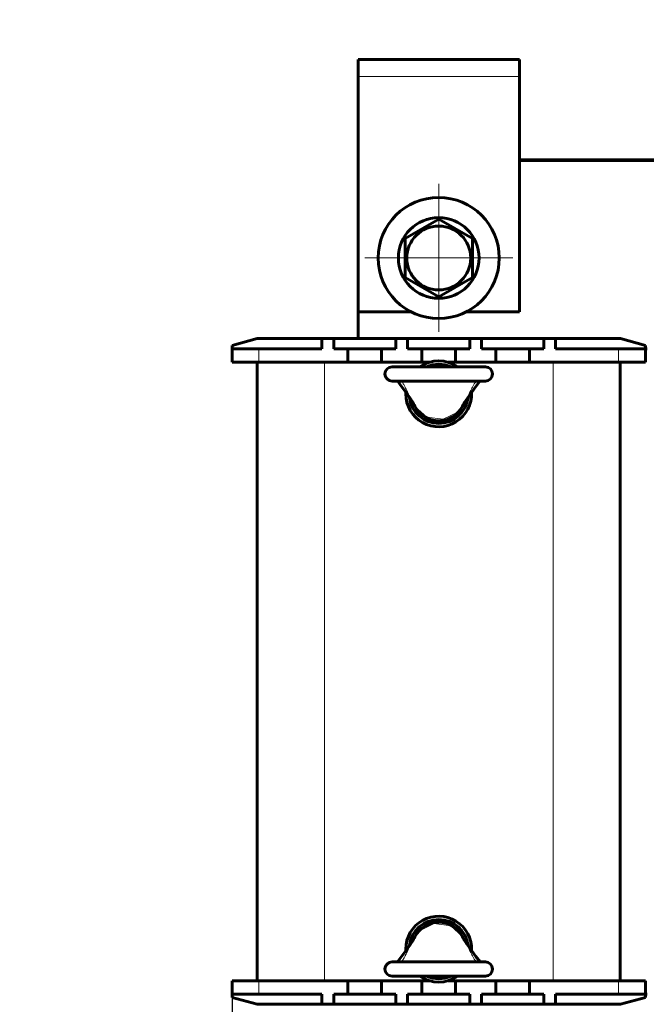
# Model space of a CAD drawing. Header units: millimetres. Extents: x 0 to 420, y 0 to 594.
# Tile 2 of 6: x 0 to 93, y 168 to 314. Entities that reach past the tile are written whole.
import ezdxf

# ---------------------------------------------------------------- set-up
doc = ezdxf.new("R2010")
doc.units = ezdxf.units.MM
for name, pattern in [('K5LT_AXLED', [19.5, 15, -1.5, 1.5, -1.5]), ('K5LT_BASIC', [0]), ('K5LT_THIN', [0])]:
    doc.linetypes.add(name, pattern=pattern)
doc.layers.add('Системный слой', color=7, linetype='Continuous')
doc.styles.add('KDIMTEXTSTYLE', font='GOST_AU.SHX', dxfattribs={"width": 0.96, "oblique": 15, "height": 5})
doc.dimstyles.new('KDIMSTYLE (1.00)', dxfattribs={"dimtxt": 5, "dimasz": 1, "dimexe": 2, "dimexo": 0, "dimgap": 1, "dimtad": 1, "dimtxsty": 'KDIMTEXTSTYLE', "dimsah": 1, "dimcen": 0, "dimdle": 1, "dimadec": 0, "dimazin": 0, "dimtfac": 0.667, "dimtmove": 0, "dimatfit": 3, "dimfxl": 1, "dimtvp": 1, "dimtolj": 1, "dimtzin": 0, "dimarcsym": 0})

# ---------------------------------------------------------------- blocks, each defined once
blk = doc.blocks.new('U4')
at = {"layer": 'Системный слой', "color": 150, "linetype": 'K5LT_BASIC', "lineweight": 60, "true_color": 0x0080ff}
for p, q in [((48.83, 171.17), (53.83, 171.17)), ((59.83, 171.17), (60.95, 171.17)), ((63.72, 171.17), (64.83, 171.17)), ((70.83, 171.17), (75.83, 171.17))]:
    blk.add_line(p, q, dxfattribs=at)
blk = doc.blocks.new('U5')
at = {"layer": 'Системный слой', "color": 150, "linetype": 'K5LT_BASIC', "lineweight": 60, "true_color": 0x0080ff}
for p, q in [((48.83, 263.17), (53.83, 263.17)), ((59.83, 263.17), (60.95, 263.17)), ((63.72, 263.17), (64.83, 263.17)), ((70.83, 263.17), (75.83, 263.17))]:
    blk.add_line(p, q, dxfattribs=at)
blk = doc.blocks.new('U8')
at = {"layer": 'Системный слой', "color": 150, "linetype": 'K5LT_BASIC', "lineweight": 60, "true_color": 0x0080ff}
for p, q in [((50.33, 270.67), (58.21, 270.67)), ((66.46, 270.67), (74.33, 270.67))]:
    blk.add_line(p, q, dxfattribs=at)
blk = doc.blocks.new('U9')
at = {"layer": 'Системный слой', "color": 150, "linetype": 'K5LT_BASIC', "lineweight": 60, "true_color": 0x0080ff}
for p, q in [((56.18, 260.37), (56.8, 259.55)), ((56.8, 259.55), (57.42, 258.7)), ((57.42, 258.7), (58.06, 257.8))]:
    blk.add_line(p, q, dxfattribs=at)
blk = doc.blocks.new('U10')
at = {"layer": 'Системный слой', "color": 150, "linetype": 'K5LT_BASIC', "lineweight": 60, "true_color": 0x0080ff}
for p, q in [((67.86, 259.55), (67.24, 258.7)), ((68.49, 260.37), (67.86, 259.55)), ((67.24, 258.7), (66.61, 257.8))]:
    blk.add_line(p, q, dxfattribs=at)
blk = doc.blocks.new('U11')
at = {"layer": 'Системный слой', "color": 150, "linetype": 'K5LT_BASIC', "lineweight": 60, "true_color": 0x0080ff}
for p, q in [((67.24, 175.64), (66.61, 176.53)), ((67.86, 174.78), (67.24, 175.64)), ((68.49, 173.97), (67.86, 174.78))]:
    blk.add_line(p, q, dxfattribs=at)
blk = doc.blocks.new('U12')
at = {"layer": 'Системный слой', "color": 150, "linetype": 'K5LT_BASIC', "lineweight": 60, "true_color": 0x0080ff}
for p, q in [((57.42, 175.63), (58.06, 176.53)), ((56.18, 173.97), (56.8, 174.78)), ((56.8, 174.78), (57.42, 175.63))]:
    blk.add_line(p, q, dxfattribs=at)
blk = doc.blocks.new('U17')
at = {"layer": 'Системный слой', "color": 150, "linetype": 'K5LT_BASIC', "lineweight": 60, "true_color": 0x0080ff}
for p, q in [((93.08, 265.17), (93.33, 265.17)), ((154.83, 265.17), (155.08, 265.17))]:
    blk.add_line(p, q, dxfattribs=at)
blk = doc.blocks.new('U28')
at = {"layer": 'Системный слой', "color": 150, "linetype": 'K5LT_BASIC', "lineweight": 60, "true_color": 0x0080ff}
for p, q in [((93.33, 169.17), (93.08, 169.17)), ((155.08, 169.17), (154.83, 169.17))]:
    blk.add_line(p, q, dxfattribs=at)
blk = doc.blocks.new('U29')
at = {"layer": 'Системный слой', "color": 150, "linetype": 'K5LT_BASIC', "lineweight": 60, "true_color": 0x0080ff}
for start, end in [(54.7187, 125.2813), (180, 2.4479), (177.5521, 180)]:
    blk.add_arc((62.33, 258.47), 4.9, start, end, dxfattribs=at)
blk = doc.blocks.new('U30')
at = {"layer": 'Системный слой', "color": 150, "linetype": 'K5LT_BASIC', "lineweight": 60, "true_color": 0x0080ff}
for start, end in [(357.5521, 180), (180, 182.4479), (234.7187, 305.2813)]:
    blk.add_arc((62.33, 175.87), 4.9, start, end, dxfattribs=at)
blk = doc.blocks.new('U31')
at = {"layer": 'Системный слой', "color": 150, "linetype": 'K5LT_BASIC', "lineweight": 60, "true_color": 0x0080ff}
for start, end in [(7.0448, 172.9551), (245.38, 294.62)]:
    blk.add_arc((62.33, 175.87), 4.4, start, end, dxfattribs=at)
blk = doc.blocks.new('U32')
at = {"layer": 'Системный слой', "color": 150, "linetype": 'K5LT_BASIC', "lineweight": 60, "true_color": 0x0080ff}
for start, end in [(65.38, 114.62), (187.0448, 352.9551)]:
    blk.add_arc((62.33, 258.47), 4.4, start, end, dxfattribs=at)
blk = doc.blocks.new('U35')
at = {"layer": 'Системный слой', "color": 7, "linetype": 'K5LT_THIN', "lineweight": 18}
for p, q in [((60.55, 255.01), (58.82, 256.55)), ((65.84, 256.55), (65.27, 255.8)), ((63.01, 254.67), (60.55, 255.01)), ((65.27, 255.8), (63.01, 254.67))]:
    blk.add_line(p, q, dxfattribs=at)
for centre, start, end in [((61.45, 258.01), 207.521, 209.0666), ((63.22, 258.01), 330.9338, 332.4786)]:
    blk.add_arc(centre, 3, start, end, dxfattribs=at)
blk = doc.blocks.new('U36')
at = {"layer": 'Системный слой', "color": 7, "linetype": 'K5LT_THIN', "lineweight": 18}
for p, q in [((59.39, 178.53), (61.65, 179.67)), ((61.65, 179.67), (64.12, 179.33)), ((64.12, 179.33), (65.84, 177.79)), ((58.82, 177.79), (59.39, 178.53))]:
    blk.add_line(p, q, dxfattribs=at)
for centre, start, end in [((61.45, 176.33), 150.9338, 152.4786), ((63.22, 176.33), 27.521, 29.0666)]:
    blk.add_arc(centre, 3, start, end, dxfattribs=at)
blk = doc.blocks.new('KDIMARROW_01')
at = {"layer": 'Системный слой'}
blk.add_hatch(color=0, dxfattribs=at).paths.add_polyline_path([(-7, -0.92), (0, 0), (-7, 0.92), (-6.3, 0)])
at = {"layer": 'Системный слой', "color": 0, "linetype": 'K5LT_THIN', "lineweight": 18}
for p, q in [((-6.3, 0), (-7, 0.92)), ((-7, 0.92), (0, 0)), ((0, 0), (-7, -0.92)), ((-7, -0.92), (-6.3, 0)), ((0, 0), (-1, 0))]:
    blk.add_line(p, q, dxfattribs=at)
blk = doc.blocks.new('U41')
at = {"layer": 'Системный слой', "color": 30, "linetype": 'K5LT_AXLED', "lineweight": 18, "true_color": 0xff8000}
for q in [(62.33, 289.67), (51.33, 278.67), (73.33, 278.67), (62.33, 267.67)]:
    blk.add_line((62.33, 278.67), q, dxfattribs=at)

msp = doc.modelspace()

# ---------------------------------------------------------------- linework, layer by layer
at = {"layer": 'Системный слой', "color": 150, "linetype": 'K5LT_BASIC', "lineweight": 60, "true_color": 0x0080ff}
for p, q in [((50.334, 308.166), (50.334, 305.666)), ((50.334, 308.166), (74.334, 308.166)), ((74.334, 305.666), (74.334, 308.166)), ((50.334, 305.666), (50.334, 270.666)), ((74.334, 270.666), (74.334, 305.666)), ((74.334, 293.266), (173.834, 293.266)), ((173.834, 293.166), (74.334, 293.166)), ((57.334, 281.553), (62.334, 284.44)), ((62.334, 284.44), (67.334, 281.553)), ((57.334, 275.779), (57.334, 281.553)), ((67.334, 281.553), (67.334, 275.779)), ((62.334, 272.893), (57.334, 275.779)), ((67.334, 275.779), (62.334, 272.893)), ((50.334, 270.666), (50.334, 266.666)), ((35.316, 266.666), (31.584, 265.666)), ((35.316, 266.666), (44.959, 266.666)), ((44.959, 266.666), (46.709, 266.666)), ((44.959, 265.166), (44.959, 266.666)), ((46.709, 265.166), (46.709, 266.666)), ((46.709, 266.666), (55.959, 266.666)), ((55.959, 265.166), (55.959, 266.666)), ((55.959, 266.666), (57.709, 266.666)), ((57.709, 266.666), (66.959, 266.666)), ((57.709, 265.166), (57.709, 266.666)), ((66.959, 265.166), (66.959, 266.666)), ((66.959, 266.666), (68.709, 266.666)), ((68.709, 266.666), (77.959, 266.666)), ((68.709, 265.166), (68.709, 266.666)), ((77.959, 266.666), (79.709, 266.666)), ((77.959, 265.166), (77.959, 266.666)), ((79.709, 266.666), (89.352, 266.666)), ((79.709, 265.166), (79.709, 266.666)), ((93.084, 265.666), (89.352, 266.666)), ((31.584, 265.166), (31.584, 265.666)), ((31.584, 265.166), (35.584, 265.166)), ((31.584, 263.166), (31.584, 265.166)), ((35.584, 265.166), (44.959, 265.166)), ((46.709, 265.166), (48.834, 265.166)), ((48.834, 265.166), (48.834, 263.166)), ((51.334, 265.166), (48.834, 265.166)), ((53.834, 265.166), (51.334, 265.166)), ((53.834, 263.166), (53.834, 265.166)), ((53.834, 265.166), (55.959, 265.166)), ((57.709, 265.166), (59.834, 265.166)), ((62.334, 265.166), (59.834, 265.166)), ((59.834, 265.166), (59.834, 263.166)), ((64.834, 265.166), (62.334, 265.166)), ((64.834, 263.166), (64.834, 265.166)), ((64.834, 265.166), (66.959, 265.166)), ((68.709, 265.166), (70.834, 265.166)), ((70.834, 265.166), (70.834, 263.166)), ((73.334, 265.166), (70.834, 265.166)), ((75.834, 265.166), (73.334, 265.166)), ((75.834, 263.166), (75.834, 265.166)), ((75.834, 265.166), (77.959, 265.166)), ((79.709, 265.166), (89.084, 265.166)), ((89.084, 265.166), (93.084, 265.166)), ((93.084, 265.166), (93.084, 265.666)), ((93.084, 263.166), (93.084, 265.166)), ((31.584, 263.166), (35.584, 263.166)), ((35.334, 171.166), (35.334, 263.166)), ((35.584, 263.166), (48.834, 263.166)), ((53.834, 263.166), (59.834, 263.166)), ((69.284, 262.466), (55.384, 262.466)), ((64.834, 263.166), (70.834, 263.166)), ((75.834, 263.166), (89.084, 263.166)), ((89.084, 263.166), (93.084, 263.166)), ((89.334, 171.166), (89.334, 263.166)), ((69.284, 260.366), (55.384, 260.366)), ((55.384, 173.966), (69.284, 173.966)), ((55.384, 171.866), (69.284, 171.866)), ((35.584, 171.166), (31.584, 171.166)), ((31.584, 171.166), (31.584, 169.166)), ((48.834, 171.166), (35.584, 171.166)), ((48.834, 171.166), (48.834, 169.166)), ((53.834, 169.166), (53.834, 171.166)), ((59.834, 171.166), (53.834, 171.166)), ((59.834, 171.166), (59.834, 169.166)), ((64.834, 169.166), (64.834, 171.166)), ((70.834, 171.166), (64.834, 171.166)), ((70.834, 171.166), (70.834, 169.166)), ((75.834, 169.166), (75.834, 171.166)), ((89.084, 171.166), (75.834, 171.166)), ((93.084, 171.166), (89.084, 171.166)), ((93.084, 171.166), (93.084, 169.166)), ((35.584, 169.166), (31.584, 169.166)), ((31.584, 169.166), (31.584, 168.666)), ((31.584, 168.666), (35.316, 167.666)), ((44.959, 169.166), (35.584, 169.166)), ((44.959, 169.166), (44.959, 167.666)), ((46.709, 169.166), (46.709, 167.666)), ((48.834, 169.166), (46.709, 169.166)), ((48.834, 169.166), (51.334, 169.166)), ((51.334, 169.166), (53.834, 169.166)), ((55.959, 169.166), (53.834, 169.166)), ((55.959, 169.166), (55.959, 167.666)), ((57.709, 169.166), (57.709, 167.666)), ((59.834, 169.166), (57.709, 169.166)), ((59.834, 169.166), (62.334, 169.166)), ((62.334, 169.166), (64.834, 169.166)), ((66.959, 169.166), (64.834, 169.166)), ((66.959, 169.166), (66.959, 167.666)), ((68.709, 169.166), (68.709, 167.666)), ((70.834, 169.166), (68.709, 169.166)), ((70.834, 169.166), (73.334, 169.166)), ((73.334, 169.166), (75.834, 169.166)), ((77.959, 169.166), (75.834, 169.166)), ((77.959, 169.166), (77.959, 167.666)), ((79.709, 169.166), (79.709, 167.666)), ((89.084, 169.166), (79.709, 169.166)), ((93.084, 169.166), (89.084, 169.166)), ((89.352, 167.666), (93.084, 168.666)), ((93.084, 169.166), (93.084, 168.666)), ((44.959, 167.666), (35.316, 167.666)), ((46.709, 167.666), (44.959, 167.666)), ((55.959, 167.666), (46.709, 167.666)), ((57.709, 167.666), (55.959, 167.666)), ((66.959, 167.666), (57.709, 167.666)), ((68.709, 167.666), (66.959, 167.666)), ((77.959, 167.666), (68.709, 167.666)), ((79.709, 167.666), (77.959, 167.666)), ((89.352, 167.666), (79.709, 167.666))]:
    msp.add_line(p, q, dxfattribs=at)
at = {"layer": 'Системный слой', "color": 7, "linetype": 'K5LT_THIN', "lineweight": 18}
for p, q in [((74.334, 305.666), (50.334, 305.666)), ((35.584, 263.166), (35.584, 265.166)), ((89.084, 263.166), (89.084, 265.166)), ((45.334, 171.166), (45.334, 263.166)), ((79.334, 171.166), (79.334, 263.166)), ((35.584, 171.166), (35.584, 169.166)), ((89.084, 171.166), (89.084, 169.166))]:
    msp.add_line(p, q, dxfattribs=at)
at = {"layer": 'Системный слой', "color": 150, "linetype": 'K5LT_BASIC', "lineweight": 60, "true_color": 0x0080ff}
for radius in [9, 6, 4.75]:
    msp.add_circle((62.334, 278.666), radius, dxfattribs=at)
for centre, radius, start, end in [((55.384, 261.416), 1.05, 90, 270), ((69.284, 261.416), 1.05, 270, 90), ((61.45, 258.006), 3.003, 207.52103, 209.06656), ((62.334, 258.466), 4, 207.52081, 332.47918), ((63.216, 258.006), 3.005, 330.93377, 332.47862), ((62.334, 175.866), 4, 27.52081, 152.47918), ((61.451, 176.326), 3.005, 150.93377, 152.47862), ((63.218, 176.327), 3.003, 27.52103, 29.06656), ((55.384, 172.916), 1.05, 90, 270), ((69.284, 172.916), 1.05, 270, 90)]:
    msp.add_arc(centre, radius, start, end, dxfattribs=at)
for points, knots in [([(56.856, 260.291), (56.844, 260.311), (56.822, 260.341), (56.793, 260.362), (56.777, 260.366), (56.771, 260.366)], [0, 0, 0, 0, 2.4967269, 4.4966787, 6, 6, 6, 6]), ([(67.811, 260.291), (67.823, 260.311), (67.846, 260.341), (67.874, 260.362), (67.89, 260.366), (67.896, 260.366)], [0, 0, 0, 0, 2.4967265, 4.4966783, 6, 6, 6, 6]), ([(58.786, 256.618), (58.707, 256.769), (58.625, 256.918), (58.453, 257.213), (58.363, 257.358), (58.26, 257.512), (58.253, 257.523), (58.227, 257.562), (58.208, 257.589), (58.173, 257.641), (58.155, 257.665), (58.122, 257.712), (58.106, 257.734), (58.08, 257.771), (58.069, 257.786), (58.058, 257.8)], [0, 0, 0, 0, 3.6, 3.6, 7.2, 7.2, 7.4863589, 7.4863589, 8.1780284, 8.1780284, 8.8068189, 8.8068189, 9.3784465, 9.3784465, 9.7592588, 9.7592588, 9.7592588, 9.7592588]), ([(65.881, 256.618), (65.916, 256.685), (65.952, 256.753), (66.053, 256.936), (66.119, 257.052), (66.276, 257.313), (66.369, 257.457), (66.481, 257.621), (66.497, 257.644), (66.535, 257.698), (66.557, 257.729), (66.589, 257.773), (66.599, 257.787), (66.609, 257.8)], [0, 0, 0, 0, 1.6102903, 1.6102903, 4.4282984, 4.4282984, 8.0282984, 8.0282984, 8.6097173, 8.6097173, 9.406986, 9.406986, 9.7593349, 9.7593349, 9.7593349, 9.7593349]), ([(58.786, 177.714), (58.751, 177.647), (58.715, 177.58), (58.614, 177.396), (58.548, 177.28), (58.391, 177.019), (58.299, 176.875), (58.186, 176.711), (58.17, 176.688), (58.132, 176.635), (58.11, 176.604), (58.078, 176.559), (58.068, 176.546), (58.058, 176.532)], [0, 0, 0, 0, 1.6102903, 1.6102903, 4.4282984, 4.4282984, 8.0282984, 8.0282984, 8.6097173, 8.6097173, 9.406986, 9.406986, 9.7593349, 9.7593349, 9.7593349, 9.7593349]), ([(65.881, 177.714), (65.96, 177.563), (66.042, 177.414), (66.214, 177.12), (66.305, 176.974), (66.407, 176.821), (66.415, 176.809), (66.44, 176.771), (66.459, 176.743), (66.495, 176.692), (66.512, 176.667), (66.545, 176.62), (66.561, 176.598), (66.587, 176.561), (66.598, 176.547), (66.609, 176.532)], [0, 0, 0, 0, 3.6, 3.6, 7.2, 7.2, 7.4863589, 7.4863589, 8.1780284, 8.1780284, 8.8068189, 8.8068189, 9.3784465, 9.3784465, 9.7592588, 9.7592588, 9.7592588, 9.7592588]), ([(56.856, 174.041), (56.844, 174.021), (56.822, 173.991), (56.793, 173.97), (56.777, 173.966), (56.771, 173.966)], [0, 0, 0, 0, 2.4967265, 4.4966783, 6, 6, 6, 6]), ([(67.811, 174.041), (67.823, 174.021), (67.846, 173.991), (67.874, 173.97), (67.89, 173.966), (67.896, 173.966)], [0, 0, 0, 0, 2.4967269, 4.4966787, 6, 6, 6, 6])]:
    msp.add_open_spline(points, degree=3, knots=knots, dxfattribs=at)
at = {"layer": 'Системный слой', "color": 7, "linetype": 'K5LT_THIN', "lineweight": 18}
for points, knots in [([(56.856, 260.291), (56.946, 260.144), (57.111, 259.867), (57.317, 259.487), (57.467, 259.196), (57.564, 258.996), (57.626, 258.862), (57.671, 258.763), (57.708, 258.681), (57.739, 258.608), (57.769, 258.538), (57.797, 258.47), (57.825, 258.402), (57.85, 258.34), (57.873, 258.281), (57.894, 258.226), (57.915, 258.171), (57.933, 258.123), (57.948, 258.079), (57.963, 258.038), (57.977, 257.998), (57.99, 257.961), (58.006, 257.915), (58.023, 257.871), (58.038, 257.834), (58.049, 257.814), (58.056, 257.804), (58.058, 257.8)], [0, 0, 0, 0, 4.6245081, 8.6500092, 11.6814488, 13.5780064, 14.8287163, 15.828633, 16.6561683, 17.4212949, 18.1167836, 18.885156, 19.6268035, 20.3408161, 20.9470814, 21.6005802, 22.2463034, 22.8474749, 23.3487218, 23.8710496, 24.3924837, 24.9179131, 25.3894807, 26.451759, 27.1143308, 27.6559944, 28, 28, 28, 28]), ([(67.811, 260.291), (67.372, 260.281), (66.546, 260.263), (65.356, 260.243), (63.37, 260.22), (61.39, 260.219), (59.427, 260.242), (58.199, 260.262), (57.355, 260.28), (56.856, 260.291)], [0, 0, 0, 0, 1.2013402, 2.2627918, 3.2597433, 6.6388614, 7.6867363, 8.635352, 10, 10, 10, 10]), ([(67.811, 260.291), (67.721, 260.144), (67.557, 259.867), (67.35, 259.487), (67.2, 259.196), (67.104, 258.996), (67.041, 258.862), (66.996, 258.763), (66.959, 258.681), (66.928, 258.608), (66.898, 258.538), (66.87, 258.47), (66.842, 258.402), (66.817, 258.34), (66.794, 258.281), (66.773, 258.226), (66.753, 258.171), (66.735, 258.123), (66.719, 258.079), (66.704, 258.038), (66.69, 257.998), (66.677, 257.961), (66.661, 257.915), (66.644, 257.871), (66.629, 257.834), (66.618, 257.814), (66.612, 257.804), (66.609, 257.8)], [0, 0, 0, 0, 4.6245196, 8.6500297, 11.6814718, 13.5780252, 14.8287287, 15.828641, 16.6561751, 17.4213018, 18.1167932, 18.8851578, 19.626796, 20.3407969, 20.9470598, 21.6005523, 22.246269, 22.8474346, 23.3486812, 23.8710075, 24.3924389, 24.9178653, 25.3894317, 26.4517122, 27.1142866, 27.6559659, 28, 28, 28, 28]), ([(56.856, 174.041), (56.914, 174.136), (57.02, 174.314), (57.164, 174.563), (57.275, 174.769), (57.365, 174.938), (57.436, 175.075), (57.495, 175.194), (57.544, 175.296), (57.588, 175.387), (57.626, 175.47), (57.664, 175.554), (57.702, 175.639), (57.74, 175.726), (57.773, 175.804), (57.802, 175.875), (57.829, 175.939), (57.853, 176), (57.875, 176.056), (57.894, 176.106), (57.911, 176.152), (57.927, 176.193), (57.941, 176.233), (57.955, 176.272), (57.969, 176.311), (57.987, 176.36), (58.002, 176.406), (58.018, 176.447), (58.028, 176.474), (58.038, 176.496), (58.047, 176.515), (58.054, 176.526), (58.058, 176.532)], [0, 0, 0, 0, 3.5188102, 6.5562711, 9.1123828, 10.9977414, 12.6936962, 14.0715148, 15.3206008, 16.3912557, 17.3980618, 18.341019, 19.4658512, 20.5415243, 21.5717845, 22.410625, 23.2390733, 24.0494486, 24.7867771, 25.4675018, 26.095557, 26.6672914, 27.2177647, 27.8148692, 28.3937362, 28.9670203, 30.133094, 30.7652213, 31.3425617, 31.8506812, 32.3962776, 33, 33, 33, 33]), ([(67.811, 174.041), (67.721, 174.188), (67.557, 174.466), (67.35, 174.845), (67.2, 175.136), (67.104, 175.336), (67.041, 175.47), (66.996, 175.569), (66.959, 175.652), (66.928, 175.724), (66.898, 175.794), (66.87, 175.862), (66.842, 175.93), (66.817, 175.993), (66.794, 176.051), (66.773, 176.107), (66.753, 176.161), (66.735, 176.209), (66.719, 176.253), (66.704, 176.294), (66.69, 176.334), (66.677, 176.371), (66.661, 176.417), (66.644, 176.461), (66.629, 176.498), (66.618, 176.518), (66.612, 176.528), (66.609, 176.532)], [0, 0, 0, 0, 4.6245081, 8.6500092, 11.6814488, 13.5780064, 14.8287163, 15.828633, 16.6561683, 17.4212949, 18.1167836, 18.885156, 19.6268035, 20.3408161, 20.9470814, 21.6005802, 22.2463034, 22.8474749, 23.3487218, 23.8710496, 24.3924837, 24.9179131, 25.3894807, 26.451759, 27.1143308, 27.6559944, 28, 28, 28, 28]), ([(56.856, 174.041), (57.295, 174.051), (58.121, 174.069), (59.312, 174.089), (61.297, 174.112), (63.278, 174.113), (65.24, 174.091), (66.468, 174.071), (67.313, 174.053), (67.811, 174.041)], [0, 0, 0, 0, 1.2013402, 2.2627918, 3.2597433, 6.6388614, 7.6867363, 8.635352, 10, 10, 10, 10])]:
    msp.add_open_spline(points, degree=3, knots=knots, dxfattribs=at)

# ---------------------------------------------------------------- block references
at = {"layer": 'Системный слой'}
for name in ['U41', 'U8', 'U17', 'U29', 'U5', 'U32', 'U9', 'U10', 'U35', 'U30', 'U31', 'U36', 'U12', 'U11', 'U4', 'U28']:
    msp.add_blockref(name, (0, 0), dxfattribs=at)

# ---------------------------------------------------------------- dimensions: what is measured, and where the dimension line sits
at = {"layer": 'Системный слой', "color": 7}
msp.add_linear_dim(base=(31.584, 113.774), p1=(216.584, 170.166), p2=(31.584, 170.166), location=(124.084, 113.774), text='\\H10.0;\\W0.965;\\Q15;\\H10.0;\\W0.965;\\Q15;\\Q15;Ш', dimstyle='KDIMSTYLE (1.00)', override={"dimexo": 0, "dimblk1": 'KDIMARROW_01', "dimblk2": 'KDIMARROW_01', "dimse1": 0, "dimse2": 0, "dimclrt": 7, "dimtolj": 1}, dxfattribs=at).render()

doc.saveas('drawing.dxf')
